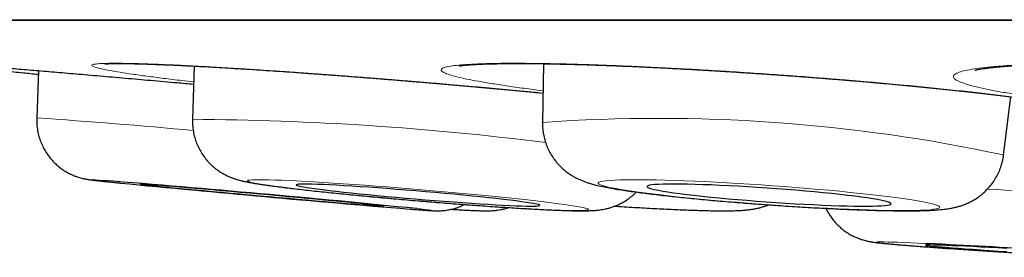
# Model space of a CAD drawing. Header units: millimetres. Extents: x 8 to 761, y 12 to 790.
# Tile 2 of 241: x 341.4 to 346.33, y 355.82 to 357.01. Entities that reach past the tile are written whole.
import ezdxf

# ---------------------------------------------------------------- set-up
doc = ezdxf.new("R2010")
doc.units = ezdxf.units.MM

msp = doc.modelspace()

# ---------------------------------------------------------------- linework, layer by layer
at = {"color": 252, "linetype": 'Continuous', "lineweight": 0}
msp.add_line((337.6885, 357.0097), (371.0841, 357.0097), dxfattribs=at)
at = {"color": 7, "linetype": 'Continuous', "lineweight": 30}
for p, q in [((337.7188, 357.0073), (371.0537, 357.0073)), ((344.0247, 356.7888), (344.0193, 356.4941)), ((341.4926, 356.7523), (341.4837, 356.5166)), ((342.273, 356.7768), (342.2646, 356.5097)), ((346.3307, 356.3306), (346.3668, 356.6224)), ((344.0197, 356.4924), (344.0193, 356.4941)), ((346.3307, 356.3308), (346.3307, 356.3306))]:
    msp.add_line(p, q, dxfattribs=at)
at = {"color": 252, "linetype": 'Continuous', "lineweight": 0, "flags": 128}
for points in [[(341.8186, 356.2031), (341.8151, 356.2034), (341.7959, 356.2047), (341.7804, 356.2058), (341.7688, 356.2064), (341.761, 356.2067), (341.757, 356.2067), (341.757, 356.2063), (341.7608, 356.2056), (341.7686, 356.2045), (341.7802, 356.2031), (341.7956, 356.2013), (341.8147, 356.1992), (341.8375, 356.1968), (341.8638, 356.1941), (341.8935, 356.191), (341.9042, 356.19)], [(344.2511, 356.0573), (344.2493, 356.0593), (344.2437, 356.0617), (344.2341, 356.0644), (344.2207, 356.0674), (344.2036, 356.0707), (344.1827, 356.0742), (344.1583, 356.078), (344.1304, 356.082), (344.0991, 356.0863), (344.0646, 356.0907), (344.0271, 356.0953), (343.9866, 356.1001), (343.9435, 356.105), (343.8979, 356.11), (343.85, 356.1151), (343.8, 356.1203), (343.7481, 356.1255), (343.6947, 356.1308), (343.6399, 356.136), (343.5839, 356.1412), (343.5272, 356.1463), (343.4698, 356.1514), (343.412, 356.1563), (343.3542, 356.1612), (343.2966, 356.1659), (343.2394, 356.1704), (343.1829, 356.1747), (343.1274, 356.1788), (343.0732, 356.1828), (343.0204, 356.1864), (342.9693, 356.1898), (342.9201, 356.1929), (342.8731, 356.1958), (342.8285, 356.1983), (342.7865, 356.2005), (342.7473, 356.2024), (342.711, 356.204), (342.6778, 356.2052), (342.6479, 356.2061), (342.6215, 356.2066), (342.5985, 356.2068), (342.5792, 356.2066), (342.5636, 356.2061), (342.5518, 356.2052), (342.5439, 356.2039), (342.5398, 356.2024), (342.5397, 356.2005), (342.5434, 356.1982), (342.551, 356.1957), (342.5625, 356.1928), (342.5778, 356.1897), (342.5968, 356.1863), (342.6194, 356.1826), (342.6456, 356.1787), (342.6753, 356.1746), (342.7082, 356.1702), (342.7442, 356.1657), (342.7832, 356.161), (342.825, 356.1562), (342.8694, 356.1512), (342.9162, 356.1461), (342.9652, 356.141), (343.0161, 356.1358), (343.0688, 356.1306), (343.1229, 356.1254), (343.1783, 356.1202), (343.2347, 356.115), (343.2919, 356.1099), (343.3495, 356.1049), (343.4073, 356.1), (343.465, 356.0952), (343.5225, 356.0906), (343.5793, 356.0862), (343.6353, 356.0819), (343.6902, 356.0779), (343.7438, 356.0741), (343.7958, 356.0706), (343.8459, 356.0673), (343.894, 356.0643), (343.9399, 356.0616), (343.9832, 356.0593), (344.0238, 356.0572), (344.0616, 356.0555), (344.0964, 356.0541), (344.1279, 356.053), (344.1561, 356.0523), (344.1808, 356.052), (344.202, 356.052), (344.2194, 356.0524), (344.2331, 356.0531), (344.243, 356.0541), (344.249, 356.0555), (344.2511, 356.0573)], [(346.0118, 356.0688), (346.0101, 356.0721), (346.0045, 356.0758), (345.995, 356.0797), (345.9816, 356.0838), (345.9645, 356.0881), (345.9437, 356.0926), (345.9193, 356.0973), (345.8914, 356.1022), (345.8602, 356.1071), (345.8257, 356.1122), (345.7882, 356.1173), (345.7478, 356.1225), (345.7047, 356.1277), (345.659, 356.1329), (345.6111, 356.1382), (345.5611, 356.1433), (345.5092, 356.1484), (345.4557, 356.1535), (345.4009, 356.1584), (345.3449, 356.1631), (345.2881, 356.1678), (345.2306, 356.1722), (345.1728, 356.1765), (345.115, 356.1805), (345.0573, 356.1843), (345, 356.1879), (344.9435, 356.1912), (344.8879, 356.1942), (344.8336, 356.1969), (344.7807, 356.1993), (344.7295, 356.2014), (344.6803, 356.2031), (344.6332, 356.2045), (344.5885, 356.2056), (344.5464, 356.2063), (344.5071, 356.2067), (344.4707, 356.2067), (344.4374, 356.2064), (344.4074, 356.2057), (344.3809, 356.2047), (344.3578, 356.2033), (344.3384, 356.2016), (344.3228, 356.1996), (344.3109, 356.1972), (344.3029, 356.1945), (344.2987, 356.1916), (344.2985, 356.1883), (344.3022, 356.1848), (344.3098, 356.181), (344.3212, 356.177), (344.3364, 356.1728), (344.3554, 356.1684), (344.378, 356.1638), (344.4041, 356.159), (344.4337, 356.1541), (344.4666, 356.1491), (344.5026, 356.144), (344.5416, 356.1388), (344.5834, 356.1336), (344.6278, 356.1284), (344.6746, 356.1232), (344.7236, 356.118), (344.7746, 356.1128), (344.8273, 356.1078), (344.8815, 356.1028), (344.9369, 356.098), (344.9933, 356.0932), (345.0505, 356.0887), (345.1082, 356.0844), (345.166, 356.0802), (345.2239, 356.0763), (345.2814, 356.0726), (345.3383, 356.0692), (345.3944, 356.066), (345.4494, 356.0632), (345.503, 356.0606), (345.5551, 356.0584), (345.6053, 356.0564), (345.6535, 356.0549), (345.6994, 356.0536), (345.7428, 356.0527), (345.7836, 356.0522), (345.8215, 356.052), (345.8563, 356.0521), (345.8879, 356.0526), (345.9162, 356.0535), (345.941, 356.0547), (345.9623, 356.0562), (345.9798, 356.0581), (345.9936, 356.0603), (346.0035, 356.0628), (346.0096, 356.0656), (346.0118, 356.0688)], [(345.9505, 355.8862), (345.939, 355.8867), (345.8997, 355.8885), (345.8635, 355.89), (345.8304, 355.8914), (345.8005, 355.8925), (345.7741, 355.8934), (345.7512, 355.894), (345.732, 355.8944), (345.7165, 355.8946), (345.7048, 355.8945), (345.6969, 355.8942), (345.6929, 355.8936), (345.6929, 355.8928), (345.6968, 355.8918), (345.7045, 355.8906), (345.7161, 355.8891), (345.7315, 355.8874), (345.7507, 355.8855), (345.7735, 355.8834), (345.7998, 355.8811), (345.8296, 355.8786), (345.8626, 355.876), (345.8988, 355.8732), (345.938, 355.8703), (345.9799, 355.8672), (346.0245, 355.864), (346.0714, 355.8607), (346.1205, 355.8574), (346.1716, 355.8539), (346.2244, 355.8504), (346.2787, 355.8469), (346.3343, 355.8433), (346.3908, 355.8398)]]:
    msp.add_lwpolyline(points, dxfattribs=at)
at = {"color": 7, "linetype": 'Continuous', "lineweight": 30, "flags": 128}
for points in [[(343.2225, 356.0743), (343.2206, 356.0748), (343.2148, 356.0756), (343.2053, 356.0768), (343.192, 356.0783), (343.175, 356.0802), (343.1544, 356.0823), (343.1305, 356.0848), (343.1032, 356.0875), (343.0729, 356.0905), (343.0396, 356.0937), (343.0037, 356.0972), (342.9652, 356.1009), (342.9245, 356.1047), (342.8819, 356.1087), (342.8375, 356.1129), (342.7918, 356.1171), (342.7448, 356.1214), (342.6971, 356.1258), (342.6488, 356.1302), (342.6002, 356.1346), (342.5518, 356.1389), (342.5037, 356.1432), (342.4563, 356.1474), (342.4099, 356.1515), (342.3648, 356.1555), (342.3212, 356.1592), (342.2795, 356.1628), (342.2399, 356.1662), (342.2026, 356.1694), (342.1679, 356.1723), (342.1361, 356.1749), (342.1072, 356.1772), (342.0815, 356.1793), (342.0592, 356.181), (342.0404, 356.1824), (342.0252, 356.1835), (342.0137, 356.1842), (342.0059, 356.1845), (342.0021, 356.1846), (342.002, 356.1842), (342.0058, 356.1836), (342.0135, 356.1825), (342.025, 356.1812), (342.0401, 356.1795), (342.0589, 356.1775), (342.0811, 356.1752), (342.1068, 356.1726), (342.1356, 356.1698), (342.1674, 356.1666), (342.2021, 356.1633), (342.2393, 356.1597), (342.2789, 356.1559), (342.3206, 356.152), (342.3641, 356.1479), (342.4092, 356.1438), (342.4556, 356.1395), (342.503, 356.1351), (342.5511, 356.1307), (342.5995, 356.1263), (342.648, 356.122), (342.6963, 356.1177), (342.7441, 356.1134), (342.791, 356.1092), (342.8368, 356.1052), (342.8812, 356.1014), (342.9239, 356.0977), (342.9646, 356.0942), (343.0031, 356.0909), (343.0391, 356.0879), (343.0724, 356.0851), (343.1028, 356.0826), (343.1301, 356.0804), (343.1541, 356.0785), (343.1747, 356.077), (343.1917, 356.0758), (343.2051, 356.0749), (343.2147, 356.0743), (343.2205, 356.0741), (343.2225, 356.0743)], [(344.006, 356.0779), (344.0042, 356.0797), (343.9985, 356.0818), (343.9891, 356.0841), (343.9759, 356.0868), (343.959, 356.0897), (343.9385, 356.0929), (343.9146, 356.0963), (343.8875, 356.0999), (343.8572, 356.1037), (343.824, 356.1077), (343.7881, 356.1118), (343.7497, 356.116), (343.709, 356.1203), (343.6664, 356.1247), (343.6221, 356.1291), (343.5763, 356.1335), (343.5294, 356.1378), (343.4816, 356.1421), (343.4333, 356.1464), (343.3847, 356.1505), (343.3363, 356.1545), (343.2881, 356.1583), (343.2407, 356.162), (343.1942, 356.1654), (343.1491, 356.1686), (343.1054, 356.1716), (343.0636, 356.1743), (343.0239, 356.1767), (342.9866, 356.1788), (342.9518, 356.1806), (342.9198, 356.1821), (342.8908, 356.1832), (342.8651, 356.184), (342.8426, 356.1845), (342.8237, 356.1846), (342.8084, 356.1844), (342.7968, 356.1838), (342.789, 356.1828), (342.785, 356.1816), (342.7848, 356.18), (342.7886, 356.178), (342.7961, 356.1758), (342.8075, 356.1733), (342.8225, 356.1705), (342.8412, 356.1674), (342.8634, 356.1641), (342.8889, 356.1606), (342.9177, 356.1569), (342.9495, 356.153), (342.984, 356.149), (343.0212, 356.1448), (343.0608, 356.1406), (343.1024, 356.1362), (343.146, 356.1318), (343.191, 356.1275), (343.2374, 356.1231), (343.2848, 356.1187), (343.3329, 356.1145), (343.3814, 356.1103), (343.4299, 356.1062), (343.4783, 356.1023), (343.5261, 356.0986), (343.573, 356.095), (343.6189, 356.0917), (343.6634, 356.0886), (343.7061, 356.0858), (343.7469, 356.0832), (343.7855, 356.081), (343.8216, 356.079), (343.855, 356.0774), (343.8854, 356.076), (343.9128, 356.0751), (343.937, 356.0744), (343.9577, 356.0741), (343.9748, 356.0742), (343.9883, 356.0746), (343.998, 356.0754), (344.0039, 356.0765), (344.006, 356.0779)], [(345.7664, 356.0861), (345.7646, 356.089), (345.7591, 356.0921), (345.7496, 356.0955), (345.7365, 356.099), (345.7196, 356.1028), (345.6992, 356.1067), (345.6753, 356.1108), (345.6482, 356.115), (345.6179, 356.1193), (345.5847, 356.1236), (345.5488, 356.128), (345.5104, 356.1324), (345.4698, 356.1368), (345.4271, 356.1411), (345.3828, 356.1453), (345.337, 356.1495), (345.29, 356.1535), (345.2422, 356.1574), (345.1938, 356.1611), (345.1452, 356.1646), (345.0967, 356.1678), (345.0485, 356.1709), (345.001, 356.1736), (344.9545, 356.1761), (344.9092, 356.1783), (344.8655, 356.1802), (344.8237, 356.1817), (344.7839, 356.183), (344.7465, 356.1839), (344.7116, 356.1844), (344.6796, 356.1846), (344.6505, 356.1844), (344.6247, 356.1839), (344.6022, 356.1831), (344.5832, 356.1819), (344.5678, 356.1804), (344.5561, 356.1785), (344.5482, 356.1764), (344.5441, 356.1739), (344.5439, 356.1712), (344.5476, 356.1682), (344.5551, 356.165), (344.5664, 356.1615), (344.5814, 356.1578), (344.6001, 356.154), (344.6223, 356.15), (344.6478, 356.1458), (344.6765, 356.1416), (344.7083, 356.1373), (344.7429, 356.1329), (344.78, 356.1285), (344.8196, 356.1241), (344.8613, 356.1198), (344.9048, 356.1155), (344.9499, 356.1113), (344.9963, 356.1072), (345.0437, 356.1033), (345.0919, 356.0995), (345.1404, 356.0959), (345.189, 356.0925), (345.2374, 356.0893), (345.2853, 356.0864), (345.3323, 356.0838), (345.3782, 356.0815), (345.4228, 356.0794), (345.4656, 356.0777), (345.5064, 356.0763), (345.5451, 356.0753), (345.5813, 356.0746), (345.6147, 356.0742), (345.6453, 356.0742), (345.6728, 356.0745), (345.697, 356.0752), (345.7177, 356.0762), (345.7349, 356.0775), (345.7485, 356.0792), (345.7583, 356.0812), (345.7643, 356.0835), (345.7664, 356.0861)], [(346.3474, 355.8619), (346.3022, 355.8643), (346.2585, 355.8667), (346.2167, 355.8688), (346.177, 355.8708), (346.1396, 355.8726), (346.1049, 355.8743), (346.0729, 355.8757), (346.044, 355.8769), (346.0182, 355.8779), (345.9959, 355.8786), (345.977, 355.8791), (345.9617, 355.8794), (345.9502, 355.8794), (345.9424, 355.8793), (345.9385, 355.8788), (345.9385, 355.8782), (345.9423, 355.8773), (345.95, 355.8761), (345.9614, 355.8748), (345.9766, 355.8733), (345.9954, 355.8715), (346.0177, 355.8696), (346.0434, 355.8675), (346.0723, 355.8652), (346.1042, 355.8628), (346.1389, 355.8602), (346.1762, 355.8576), (346.2159, 355.8548), (346.2577, 355.8519), (346.3013, 355.849), (346.3465, 355.8461)]]:
    msp.add_lwpolyline(points, dxfattribs=at)
at = {"color": 252, "linetype": 'Continuous', "lineweight": 0}
for centre, radius, start, end in [((339.6899, 329.4173), 27.1586, 84.552, 86.21289), ((342.1811, 341.7435), 14.7665, 82.78442, 89.67624), ((344.6006, 348.2833), 8.2313, 77.86707, 94.04975), ((341.6524, 274.3059), 81.9829, 86.283359, 86.785375), ((343.5279, 357.8745), 1.8233, 264.4488, 268.1037), ((343.2659, 354.7182), 1.3492, 81.405, 84.7797)]:
    msp.add_arc(centre, radius, start, end, dxfattribs=at)
at = {"color": 7, "linetype": 'Continuous', "lineweight": 30}
for centre, radius, start, end in [((335.3139, 275.1842), 81.2796, 84.298533, 85.409801), ((350.803, 446.9738), 91.219, 264.401674, 265.314392), ((343.3925, 303.2179), 52.7303, 85.96074, 87.21945)]:
    msp.add_arc(centre, radius, start, end, dxfattribs=at)
for points, knots in [([(341.0224, 356.7842), (341.0231, 356.7841), (341.0325, 356.7829), (341.0618, 356.7796), (341.1106, 356.7743), (341.1712, 356.7679), (341.2417, 356.7607), (341.3234, 356.7525), (341.4068, 356.7442), (341.4664, 356.7384), (341.4919, 356.736)], [0, 0, 0, 0, 0.011103, 0.158917, 0.306731, 0.450371, 0.594012, 0.741826, 0.889639, 1, 1, 1, 1]), ([(341.8251, 356.7878), (341.825, 356.7878), (341.8247, 356.7878), (341.8271, 356.788), (341.8324, 356.7884), (341.8414, 356.7889), (341.8541, 356.7894), (341.8707, 356.7897), (341.8912, 356.7899), (341.9156, 356.7898), (341.9436, 356.7895), (341.9753, 356.7889), (342.0105, 356.7879), (342.049, 356.7867), (342.0908, 356.7852), (342.1356, 356.7834), (342.1831, 356.7813), (342.2332, 356.7789), (342.2857, 356.7762), (342.3407, 356.7732), (342.3982, 356.7699), (342.4582, 356.7664), (342.5205, 356.7626), (342.5848, 356.7585), (342.6509, 356.7541), (342.7183, 356.7496), (342.787, 356.7448), (342.8569, 356.7398), (342.9282, 356.7346), (343.0008, 356.7292), (343.0745, 356.7236), (343.1491, 356.7178), (343.2244, 356.7118), (343.3, 356.7057), (343.3757, 356.6994), (343.4513, 356.6931), (343.5269, 356.6866), (343.6024, 356.6801), (343.6776, 356.6734), (343.7524, 356.6667), (343.8265, 356.6599), (343.8998, 356.653), (343.9651, 356.6468), (344.0054, 356.6429), (344.022, 356.6413)], [0, 0, 0, 0, 0.004565, 0.018929, 0.035315, 0.053669, 0.073778, 0.095314, 0.117919, 0.141289, 0.165162, 0.189443, 0.214196, 0.239277, 0.264574, 0.289986, 0.315424, 0.340789, 0.366063, 0.391343, 0.416826, 0.442473, 0.468224, 0.49402, 0.519789, 0.545467, 0.571002, 0.596441, 0.622018, 0.647703, 0.673464, 0.699268, 0.72508, 0.750858, 0.776572, 0.802186, 0.827766, 0.853471, 0.87916, 0.904845, 0.930538, 0.956252, 0.981996, 1, 1, 1, 1]), ([(343.6018, 356.7771), (343.6017, 356.7771), (343.6013, 356.777), (343.6033, 356.7775), (343.6079, 356.7783), (343.6162, 356.7795), (343.6281, 356.7809), (343.6439, 356.7824), (343.6636, 356.784), (343.6871, 356.7854), (343.7144, 356.7867), (343.7454, 356.7879), (343.7801, 356.7888), (343.8183, 356.7894), (343.8598, 356.7898), (343.9044, 356.7899), (343.9517, 356.7897), (344.0017, 356.7892), (344.0542, 356.7884), (344.1092, 356.7873), (344.1668, 356.7859), (344.2269, 356.7842), (344.2893, 356.7821), (344.3536, 356.7798), (344.4197, 356.7772), (344.4872, 356.7743), (344.5559, 356.7712), (344.6259, 356.7677), (344.6972, 356.764), (344.7699, 356.7601), (344.8437, 356.7558), (344.9183, 356.7514), (344.9935, 356.7466), (345.069, 356.7417), (345.1446, 356.7366), (345.2201, 356.7313), (345.2955, 356.7257), (345.3709, 356.72), (345.4459, 356.7142), (345.5203, 356.7082), (345.5942, 356.702), (345.6672, 356.6957), (345.7371, 356.6894), (345.7948, 356.6841), (345.8517, 356.6788), (345.9096, 356.6732), (345.9767, 356.6665), (346.0422, 356.6598), (346.1058, 356.653), (346.1674, 356.6463), (346.227, 356.6395), (346.2844, 356.6327), (346.3396, 356.6259), (346.3921, 356.6192), (346.4419, 356.6126), (346.4889, 356.6061), (346.5329, 356.5997), (346.5675, 356.5945), (346.5861, 356.5914), (346.5922, 356.5905)], [0, 0, 0, 0, 0.001432, 0.012035, 0.023877, 0.036958, 0.051193, 0.066433, 0.082486, 0.099206, 0.116213, 0.133779, 0.151763, 0.170051, 0.188546, 0.207164, 0.225832, 0.244472, 0.263069, 0.281704, 0.300514, 0.319454, 0.338475, 0.357532, 0.376569, 0.395536, 0.4144, 0.433225, 0.45216, 0.471175, 0.490245, 0.509345, 0.528446, 0.547519, 0.56654, 0.585478, 0.604448, 0.623472, 0.642485, 0.661495, 0.680513, 0.699546, 0.718602, 0.73597, 0.746002, 0.764991, 0.783938, 0.80286, 0.821769, 0.84067, 0.859571, 0.878478, 0.897395, 0.916303, 0.934991, 0.953715, 0.972423, 0.99107, 1, 1, 1, 1]), ([(346.1862, 356.756), (346.1861, 356.756), (346.1857, 356.7558), (346.1877, 356.7564), (346.1924, 356.7576), (346.2007, 356.7595), (346.2126, 356.7617), (346.2283, 356.7642), (346.2479, 356.7669), (346.2714, 356.7697), (346.2986, 356.7724), (346.3296, 356.7751), (346.3643, 356.7777), (346.4025, 356.78), (346.4441, 356.7822), (346.4888, 356.7842), (346.5363, 356.7858), (346.5865, 356.7872), (346.6391, 356.7883), (346.6943, 356.7891), (346.7521, 356.7897), (346.8124, 356.7899), (346.875, 356.7898), (346.9396, 356.7894), (347.0059, 356.7887), (347.0735, 356.7877), (347.1424, 356.7864), (347.2126, 356.7848), (347.284, 356.7829), (347.3569, 356.7807), (347.4307, 356.7782), (347.5054, 356.7754), (347.5806, 356.7723), (347.6561, 356.769), (347.7316, 356.7654), (347.807, 356.7615), (347.8824, 356.7574), (347.9576, 356.753), (348.0324, 356.7484), (348.1067, 356.7436), (348.1802, 356.7385), (348.2529, 356.7333), (348.3214, 356.7281), (348.3777, 356.7236), (348.4332, 356.719), (348.4908, 356.7141), (348.5575, 356.7081), (348.6224, 356.702), (348.6855, 356.6958), (348.7465, 356.6895), (348.8055, 356.6831), (348.8622, 356.6766), (348.9166, 356.67), (348.9683, 356.6635), (349.0171, 356.6569), (349.0631, 356.6504), (349.1063, 356.6439), (349.1463, 356.6374), (349.1831, 356.6311), (349.2164, 356.625), (349.246, 356.6191), (349.2717, 356.6135), (349.2933, 356.6084), (349.3105, 356.6039), (349.3232, 356.6002), (349.3321, 356.5973), (349.3374, 356.5954), (349.3397, 356.5944), (349.3393, 356.5946), (349.3392, 356.5946)], [0, 0, 0, 0, 0.001429, 0.01086, 0.021256, 0.032623, 0.044907, 0.058004, 0.071781, 0.086147, 0.100764, 0.115887, 0.131398, 0.147198, 0.163199, 0.179327, 0.195515, 0.211695, 0.227845, 0.244038, 0.260393, 0.276868, 0.29342, 0.310007, 0.32658, 0.343095, 0.359522, 0.375919, 0.392417, 0.408986, 0.425603, 0.442247, 0.458892, 0.475512, 0.492086, 0.508585, 0.525127, 0.541705, 0.558273, 0.574838, 0.59141, 0.607993, 0.624596, 0.638969, 0.647711, 0.664247, 0.680743, 0.697215, 0.713671, 0.730115, 0.746553, 0.76299, 0.779427, 0.795847, 0.812052, 0.828286, 0.844485, 0.860606, 0.8766, 0.89241, 0.907964, 0.923177, 0.937958, 0.95239, 0.964918, 0.97667, 0.987525, 0.99742, 1, 1, 1, 1]), ([(342.2701, 356.6848), (342.2424, 356.6872), (342.1694, 356.6937), (342.0546, 356.7039), (341.9252, 356.7152), (341.7999, 356.7261), (341.6809, 356.7364), (341.5698, 356.7458), (341.4666, 356.7545), (341.3802, 356.7617), (341.3323, 356.7656), (341.3131, 356.7672)], [0, 0, 0, 0, 0.07288, 0.192024, 0.311168, 0.433773, 0.556378, 0.675522, 0.794666, 0.917271, 1, 1, 1, 1]), ([(341.484, 356.5165), (341.4837, 356.5081), (341.4832, 356.4893), (341.4864, 356.4603), (341.4925, 356.4302), (341.5015, 356.4015), (341.513, 356.3745), (341.5268, 356.3492), (341.5425, 356.3259), (341.5598, 356.3048), (341.5784, 356.2858), (341.5979, 356.2691), (341.618, 356.2547), (341.638, 356.2426), (341.6574, 356.2328), (341.6753, 356.2253), (341.6908, 356.2198), (341.7036, 356.216), (341.7141, 356.2133), (341.7227, 356.2113), (341.7301, 356.2099), (341.7367, 356.2087), (341.7432, 356.2077), (341.7506, 356.2066), (341.7609, 356.2052), (341.7746, 356.2036), (341.793, 356.2015), (341.8141, 356.1992), (341.8384, 356.1966), (341.8654, 356.1939), (341.8865, 356.1917), (341.8994, 356.1904), (341.9014, 356.1902)], [0, 0, 0, 0, 0.027777, 0.062485, 0.096442, 0.129676, 0.162193, 0.193988, 0.225038, 0.255303, 0.284725, 0.313216, 0.340642, 0.366787, 0.391256, 0.413355, 0.432316, 0.448241, 0.462276, 0.475887, 0.490411, 0.507145, 0.528158, 0.556723, 0.600201, 0.670708, 0.733624, 0.800587, 0.864337, 0.926745, 0.988488, 1, 1, 1, 1]), ([(342.2648, 356.5096), (342.2647, 356.5076), (342.2638, 356.4949), (342.2654, 356.4718), (342.2697, 356.4409), (342.2773, 356.4114), (342.2875, 356.3833), (342.3001, 356.357), (342.3148, 356.3326), (342.3312, 356.3104), (342.349, 356.2903), (342.3676, 356.2727), (342.3865, 356.2575), (342.405, 356.2449), (342.4225, 356.2346), (342.4388, 356.2263), (342.4538, 356.2197), (342.4676, 356.2144), (342.4807, 356.2099), (342.4936, 356.206), (342.5072, 356.2023), (342.5231, 356.1986), (342.5441, 356.1942), (342.5691, 356.1897), (342.5979, 356.185), (342.6277, 356.1806), (342.6599, 356.1761), (342.695, 356.1714), (342.7321, 356.1668), (342.7712, 356.1621), (342.8125, 356.1573), (342.8557, 356.1524), (342.9009, 356.1475), (342.9479, 356.1426), (342.9965, 356.1376), (343.0466, 356.1326), (343.098, 356.1275), (343.1505, 356.1226), (343.204, 356.1176), (343.2581, 356.1127), (343.3128, 356.1079), (343.3678, 356.1031), (343.4229, 356.0985), (343.4778, 356.094), (343.5325, 356.0896), (343.5866, 356.0854), (343.64, 356.0814), (343.6925, 356.0775), (343.7438, 356.0739), (343.7938, 356.0705), (343.8423, 356.0673), (343.8891, 356.0644), (343.9341, 356.0617), (343.9772, 356.0593), (344.0181, 356.0571), (344.0568, 356.0553), (344.0932, 356.0537), (344.1274, 356.0524), (344.1593, 356.0515), (344.1892, 356.0509), (344.2177, 356.0507), (344.2453, 356.0509), (344.2693, 356.0518), (344.2899, 356.0534), (344.306, 356.0552), (344.3204, 356.0574), (344.3358, 356.0604), (344.3526, 356.0645), (344.3711, 356.0702), (344.3914, 356.0779), (344.4133, 356.0881), (344.4362, 356.1011), (344.459, 356.1172), (344.4769, 356.1319), (344.4864, 356.1418), (344.4891, 356.1448)], [0, 0, 0, 0, 0.001966, 0.012025, 0.021867, 0.031502, 0.040938, 0.050175, 0.059209, 0.068027, 0.076605, 0.084903, 0.092854, 0.100379, 0.107436, 0.114094, 0.120552, 0.12711, 0.134017, 0.141706, 0.150765, 0.16216, 0.17802, 0.200944, 0.22036, 0.238658, 0.257983, 0.276587, 0.294786, 0.312738, 0.33053, 0.34821, 0.365811, 0.383354, 0.400853, 0.418318, 0.435757, 0.453178, 0.470583, 0.487977, 0.505364, 0.522746, 0.540125, 0.557505, 0.574886, 0.592272, 0.609664, 0.627066, 0.644482, 0.661914, 0.67937, 0.696854, 0.714376, 0.731947, 0.749583, 0.767306, 0.78515, 0.803168, 0.821447, 0.840143, 0.859574, 0.88052, 0.902679, 0.916402, 0.924921, 0.932543, 0.939612, 0.946561, 0.95361, 0.961104, 0.969201, 0.977853, 0.986891, 0.996167, 1, 1, 1, 1]), ([(344.0197, 356.494), (344.0196, 356.4876), (344.0191, 356.4706), (344.0222, 356.4434), (344.0283, 356.413), (344.0374, 356.384), (344.0489, 356.3567), (344.0627, 356.3313), (344.0784, 356.3079), (344.0955, 356.2868), (344.1136, 356.2681), (344.1321, 356.2519), (344.1505, 356.238), (344.1684, 356.2264), (344.1856, 356.2167), (344.2021, 356.2086), (344.2182, 356.2016), (344.2344, 356.1955), (344.2515, 356.1897), (344.2712, 356.184), (344.2975, 356.1772), (344.3281, 356.1706), (344.3627, 356.1641), (344.397, 356.1582), (344.4334, 356.1526), (344.4725, 356.1469), (344.513, 356.1415), (344.5553, 356.1361), (344.5994, 356.1309), (344.6452, 356.1257), (344.6928, 356.1205), (344.7419, 356.1155), (344.7924, 356.1105), (344.8442, 356.1056), (344.8972, 356.1008), (344.951, 356.0962), (345.0056, 356.0917), (345.0607, 356.0874), (345.1161, 356.0833), (345.1717, 356.0793), (345.2272, 356.0755), (345.2825, 356.072), (345.3372, 356.0687), (345.3913, 356.0656), (345.4446, 356.0628), (345.4968, 356.0603), (345.5477, 356.058), (345.5972, 356.0561), (345.6452, 356.0544), (345.6915, 356.053), (345.7359, 356.0519), (345.7784, 356.0512), (345.8189, 356.0508), (345.8574, 356.0507), (345.8939, 356.051), (345.9288, 356.0517), (345.9625, 356.0529), (345.9966, 356.0549), (346.0277, 356.0577), (346.0546, 356.0613), (346.0757, 356.0652), (346.0936, 356.0693), (346.1118, 356.0743), (346.1306, 356.0807), (346.1503, 356.0887), (346.171, 356.0988), (346.1926, 356.1114), (346.2144, 356.1267), (346.2359, 356.1448), (346.2563, 356.1655), (346.275, 356.1887), (346.2915, 356.2138), (346.3056, 356.2408), (346.317, 356.2692), (346.3256, 356.2995), (346.3298, 356.3208), (346.3308, 356.3321), (346.3309, 356.3324)], [0, 0, 0, 0, 0.005838, 0.015465, 0.024896, 0.034142, 0.043207, 0.052092, 0.06079, 0.069283, 0.077544, 0.08554, 0.093255, 0.100733, 0.108107, 0.115589, 0.123404, 0.131929, 0.141686, 0.153508, 0.169076, 0.193261, 0.212657, 0.230765, 0.249881, 0.268133, 0.285888, 0.303338, 0.320584, 0.337689, 0.35469, 0.371616, 0.388483, 0.405307, 0.422097, 0.438862, 0.455608, 0.47234, 0.489064, 0.505783, 0.522502, 0.539223, 0.55595, 0.572687, 0.58944, 0.606213, 0.623013, 0.639848, 0.656729, 0.673669, 0.690685, 0.707803, 0.725059, 0.742508, 0.760235, 0.778389, 0.797245, 0.817412, 0.84065, 0.857246, 0.867469, 0.876585, 0.884878, 0.892782, 0.900622, 0.908571, 0.916819, 0.925403, 0.934264, 0.943313, 0.952479, 0.961715, 0.970994, 0.980299, 0.98962, 0.999799, 1, 1, 1, 1]), ([(343.3565, 356.0593), (343.3572, 356.0592), (343.3677, 356.0584), (343.3853, 356.0571), (343.409, 356.0553), (343.4296, 356.0538), (343.4477, 356.0526), (343.4625, 356.0517), (343.4735, 356.0511), (343.4823, 356.0508), (343.4895, 356.0507), (343.4969, 356.0507), (343.5056, 356.051), (343.5163, 356.0516), (343.5296, 356.0528), (343.5463, 356.0552), (343.5666, 356.0594), (343.5896, 356.0661), (343.6104, 356.0737), (343.6228, 356.08), (343.6274, 356.0823)], [0, 0, 0, 0, 0.007158, 0.108315, 0.210134, 0.313092, 0.418243, 0.528461, 0.62097, 0.670252, 0.703809, 0.731548, 0.756746, 0.781474, 0.807952, 0.839637, 0.878746, 0.923758, 0.97173, 1, 1, 1, 1]), ([(343.5606, 356.0584), (343.5606, 356.0584), (343.5727, 356.0576), (343.5944, 356.0564), (343.6257, 356.0546), (343.6541, 356.0532), (343.6803, 356.052), (343.7047, 356.0512), (343.7261, 356.0507), (343.744, 356.0507), (343.7586, 356.0511), (343.771, 356.0518), (343.7826, 356.0528), (343.7954, 356.0543), (343.8098, 356.0566), (343.8262, 356.0602), (343.8397, 356.0635), (343.8475, 356.0663), (343.8491, 356.0669)], [0, 0, 0, 0, 0.00028, 0.097972, 0.196438, 0.296096, 0.39772, 0.502948, 0.616083, 0.710576, 0.775391, 0.817037, 0.853829, 0.887463, 0.920412, 0.954079, 0.990872, 1, 1, 1, 1]), ([(344.3814, 356.0743), (344.388, 356.0739), (344.4126, 356.0722), (344.4543, 356.0696), (344.5061, 356.0664), (344.5566, 356.0636), (344.6056, 356.061), (344.653, 356.0586), (344.6987, 356.0566), (344.7424, 356.0548), (344.7842, 356.0533), (344.8238, 356.0522), (344.8613, 356.0513), (344.8967, 356.0508), (344.9302, 356.0507), (344.9621, 356.0509), (344.9935, 356.0517), (345.0209, 356.0531), (345.0443, 356.0551), (345.0628, 356.0573), (345.0795, 356.0599), (345.0959, 356.0631), (345.1129, 356.0672), (345.131, 356.0728), (345.1441, 356.0773), (345.1512, 356.0805), (345.1517, 356.0808)], [0, 0, 0, 0, 0.018437, 0.068161, 0.117936, 0.167777, 0.217704, 0.267742, 0.317923, 0.368292, 0.418908, 0.469861, 0.521281, 0.573375, 0.626491, 0.681273, 0.739087, 0.803635, 0.84712, 0.880212, 0.907772, 0.932114, 0.954572, 0.976384, 0.998262, 1, 1, 1, 1]), ([(345.4401, 356.0631), (345.4412, 356.0606), (345.4462, 356.0494), (345.4574, 356.0308), (345.4736, 356.0078), (345.4914, 355.987), (345.5104, 355.9685), (345.5302, 355.9523), (345.5504, 355.9384), (345.5701, 355.927), (345.5888, 355.918), (345.6056, 355.9112), (345.6202, 355.9061), (345.6327, 355.9025), (345.6436, 355.8997), (345.6532, 355.8976), (345.6622, 355.8959), (345.6711, 355.8943), (345.6813, 355.8928), (345.6959, 355.8909), (345.714, 355.8889), (345.7368, 355.8866), (345.7606, 355.8844), (345.7873, 355.882), (345.8171, 355.8795), (345.8494, 355.8769), (345.8842, 355.8742), (345.9214, 355.8714), (345.9609, 355.8685), (346.0027, 355.8655), (346.0466, 355.8624), (346.0925, 355.8592), (346.1401, 355.856), (346.1893, 355.8527), (346.24, 355.8494), (346.2918, 355.846), (346.3447, 355.8426), (346.3846, 355.8401), (346.4071, 355.8387), (346.4114, 355.8384)], [0, 0, 0, 0, 0.005618, 0.025551, 0.04502, 0.063999, 0.082444, 0.100284, 0.117396, 0.133564, 0.148455, 0.161764, 0.173569, 0.184417, 0.195089, 0.206328, 0.218935, 0.234132, 0.253797, 0.281865, 0.333446, 0.37408, 0.412812, 0.453732, 0.493476, 0.532591, 0.571342, 0.609863, 0.648229, 0.686487, 0.724668, 0.762792, 0.800873, 0.838921, 0.876944, 0.914947, 0.952936, 0.990914, 1, 1, 1, 1])]:
    msp.add_open_spline(points, degree=3, knots=knots, dxfattribs=at)
at = {"color": 252, "linetype": 'Continuous', "lineweight": 0}
for points, knots in [([(344.022, 356.6415), (343.9887, 356.6448), (343.9109, 356.6523), (343.7845, 356.664), (343.6448, 356.6766), (343.5036, 356.6889), (343.3621, 356.7008), (343.2209, 356.7123), (343.0812, 356.7233), (342.9442, 356.7337), (342.8108, 356.7434), (342.6817, 356.7524), (342.5579, 356.7605), (342.4404, 356.7678), (342.3302, 356.7742), (342.2277, 356.7796), (342.1338, 356.784), (342.0491, 356.7874), (341.9745, 356.7896), (341.9103, 356.7909), (341.8567, 356.791), (341.8144, 356.7901), (341.7838, 356.7881), (341.765, 356.785), (341.7579, 356.7809), (341.7627, 356.7758), (341.7797, 356.7697), (341.8084, 356.7626), (341.8485, 356.7547), (341.8999, 356.746), (341.9624, 356.7364), (342.0354, 356.7262), (342.1186, 356.7154), (342.1969, 356.7057), (342.2507, 356.6994), (342.2705, 356.6971)], [0, 0, 0, 0, 0.023249, 0.054232, 0.085215, 0.116088, 0.146961, 0.177944, 0.208927, 0.2398, 0.270673, 0.301656, 0.33264, 0.363513, 0.394385, 0.425369, 0.456352, 0.487225, 0.518098, 0.549081, 0.580064, 0.610937, 0.64181, 0.672793, 0.703776, 0.734649, 0.765522, 0.796505, 0.827489, 0.858362, 0.889234, 0.920218, 0.951201, 0.982074, 1, 1, 1, 1]), ([(345.8093, 356.6833), (345.765, 356.6874), (345.6763, 356.6955), (345.5385, 356.7072), (345.3987, 356.7185), (345.2574, 356.7291), (345.1157, 356.7391), (344.9743, 356.7484), (344.8345, 356.757), (344.6973, 356.7647), (344.5638, 356.7714), (344.4345, 356.7773), (344.3105, 356.7821), (344.1929, 356.786), (344.0826, 356.7887), (343.9799, 356.7904), (343.8858, 356.7911), (343.801, 356.7907), (343.7263, 356.7891), (343.6619, 356.7865), (343.6082, 356.7829), (343.5658, 356.7782), (343.5352, 356.7725), (343.5162, 356.7659), (343.5091, 356.7584), (343.5138, 356.75), (343.5307, 356.7408), (343.5594, 356.7309), (343.5995, 356.7204), (343.6509, 356.7092), (343.7134, 356.6976), (343.7864, 356.6855), (343.8697, 356.6731), (343.9482, 356.6622), (344.0022, 356.6555), (344.0222, 356.653)], [0, 0, 0, 0, 0.030634, 0.061377, 0.092121, 0.122755, 0.153389, 0.184132, 0.214876, 0.24551, 0.276144, 0.306887, 0.337631, 0.368265, 0.398899, 0.429642, 0.460386, 0.49102, 0.521654, 0.552397, 0.58314, 0.613774, 0.644408, 0.675152, 0.705895, 0.736529, 0.767163, 0.797907, 0.82865, 0.859284, 0.889918, 0.920662, 0.951405, 0.982039, 1, 1, 1, 1]), ([(348.3927, 356.7232), (348.3485, 356.7267), (348.2599, 356.7337), (348.1223, 356.7434), (347.9825, 356.7524), (347.8411, 356.7605), (347.6992, 356.7678), (347.5576, 356.7742), (347.4174, 356.7796), (347.2798, 356.784), (347.1457, 356.7873), (347.0158, 356.7896), (346.8911, 356.7909), (346.7727, 356.791), (346.6615, 356.7901), (346.558, 356.7881), (346.4629, 356.785), (346.377, 356.7809), (346.3013, 356.7758), (346.2358, 356.7696), (346.181, 356.7626), (346.1374, 356.7547), (346.1056, 356.746), (346.0855, 356.7364), (346.0772, 356.7262), (346.0807, 356.7154), (346.0965, 356.704), (346.1241, 356.6922), (346.1632, 356.68), (346.2135, 356.6675), (346.2751, 356.6547), (346.3472, 356.6419), (346.4296, 356.629), (346.511, 356.6175), (346.5685, 356.6104), (346.5921, 356.6075)], [0, 0, 0, 0, 0.03053, 0.061169, 0.091808, 0.122339, 0.152869, 0.183508, 0.214147, 0.244677, 0.275207, 0.305846, 0.336486, 0.367016, 0.397546, 0.428185, 0.458824, 0.489354, 0.519884, 0.550523, 0.581163, 0.611693, 0.642223, 0.672862, 0.703501, 0.734031, 0.764561, 0.7952, 0.82584, 0.85637, 0.8869, 0.917539, 0.948178, 0.978708, 1, 1, 1, 1]), ([(346.5922, 356.5918), (346.5862, 356.5927), (346.5554, 356.5977), (346.4897, 356.6071), (346.3958, 356.6198), (346.2926, 356.6326), (346.1817, 356.6454), (346.0635, 356.6583), (345.9396, 356.671), (345.8526, 356.6792), (345.8093, 356.6833)], [0, 0, 0, 0, 0.03297, 0.171351, 0.309731, 0.447619, 0.585468, 0.723809, 0.862151, 1, 1, 1, 1])]:
    msp.add_open_spline(points, degree=3, knots=knots, dxfattribs=at)

doc.saveas('drawing.dxf')
